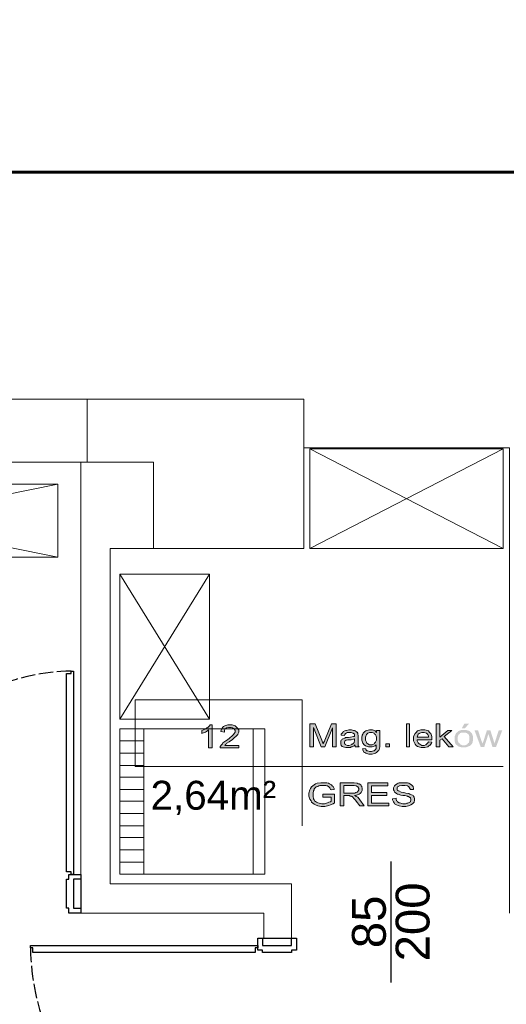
# Model space of a CAD drawing. Header units: millimetres. Extents: x 126553 to 403692, y -95821 to 38049.
# Tile 199 of 256: x 221939 to 222140, y 13197 to 13604. Entities that reach past the tile are written whole.
import ezdxf
from ezdxf import colors
from ezdxf.entities.mleader import LeaderData, LeaderLine
from ezdxf.enums import TextEntityAlignment as Align
from ezdxf.math import Vec2, Vec3

# ---------------------------------------------------------------- set-up
doc = ezdxf.new("R2010")
doc.units = ezdxf.units.MM
doc.linetypes.add('ACAD_ISO02W100', pattern=[15, 12, -3])
for name, color, linetype, lineweight in [('_(04 SREDNIA)', 7, 'Continuous', 25), ('_(06 GRUBA)', 7, 'Continuous', 40), ('A4_opis stolarki dla drzwi parametrycznych', 101, 'Continuous', 13), ('ewakaucja', 3, 'Continuous', 50), ('OKNA', 7, 'Continuous', 13), ('opisy', 7, 'Continuous', 18), ('ŚCIANY GRUBE', 7, 'Continuous', 20)]:
    doc.layers.add(name, color=color, linetype=linetype, lineweight=lineweight)
doc.styles.add('A4_opis stolarki dla drzwi parametrycznych', font='arial.ttf')
doc.styles.add('PDF Arial', font='arial.ttf')
doc.styles.add('ROMANS', font='romans.shx', dxfattribs={"width": 0.7})

msp = doc.modelspace()

# ---------------------------------------------------------------- hatches: boundary and pattern name
at = {"layer": 'opisy'}
h = msp.add_hatch(color=0, dxfattribs=at)
h.paths.add_polyline_path([(222058.80449, 13303.69924), (222058.80449, 13313.23988), (222060.92463, 13313.23988), (222063.68082, 13306.45543), (222063.89283, 13306.0314), (222064.10485, 13305.18334), (222064.31686, 13304.97133), (222064.31686, 13305.18334), (222064.74089, 13306.0314), (222064.9529, 13306.45543), (222067.70909, 13313.23988), (222069.61721, 13313.23988), (222069.61721, 13303.69924), (222068.13311, 13303.69924), (222068.13311, 13311.54377), (222064.9529, 13303.69924), (222063.4688, 13303.69924), (222060.28859, 13311.75578), (222060.28859, 13303.69924)], flags=0)
h.paths.add_polyline_path([(222077.24972, 13304.5473), (222077.03771, 13304.12327), (222076.18965, 13303.69924), (222075.76562, 13303.69924), (222075.55361, 13303.48723), (222073.64548, 13303.48723), (222072.58541, 13303.69924), (222072.16138, 13303.91126), (222071.73735, 13304.33529), (222071.52534, 13304.97133), (222071.52534, 13306.24341), (222071.73735, 13306.45543), (222071.94937, 13306.66744), (222072.16138, 13306.87945), (222072.3734, 13307.09147), (222072.58541, 13307.09147), (222073.22145, 13307.30348), (222073.43347, 13307.5155), (222074.70555, 13307.5155), (222075.55361, 13307.72751), (222076.82569, 13307.93953), (222077.24972, 13307.93953), (222077.24972, 13308.36355), (222077.24972, 13308.57557), (222077.03771, 13309.21161), (222076.82569, 13309.21161), (222076.61368, 13309.42362), (222075.76562, 13309.63564), (222074.06951, 13309.63564), (222073.85749, 13309.42362), (222073.43347, 13309.21161), (222073.22145, 13308.78758), (222073.00944, 13308.36355), (222071.73735, 13308.57557), (222071.73735, 13308.9996), (222072.16138, 13309.42362), (222072.3734, 13309.63564), (222072.58541, 13310.05967), (222073.22145, 13310.27168), (222073.64548, 13310.48369), (222073.85749, 13310.48369), (222074.91757, 13310.69571), (222075.97764, 13310.69571), (222076.82569, 13310.48369), (222077.24972, 13310.48369), (222077.46173, 13310.27168), (222077.88576, 13310.05967), (222078.09778, 13309.84765), (222078.30979, 13309.84765), (222078.52181, 13309.42362), (222078.52181, 13308.9996), (222078.73382, 13308.36355), (222078.73382, 13304.12327), (222078.94583, 13303.91126), (222079.15785, 13303.69924), (222077.46173, 13303.69924), (222077.46173, 13304.12327), (222077.24972, 13304.5473)], flags=0)
h.paths.add_polyline_path([(222077.24972, 13307.09147), (222076.82569, 13306.87945), (222075.76562, 13306.66744), (222074.49354, 13306.66744), (222073.85749, 13306.45543), (222073.64548, 13306.45543), (222073.43347, 13306.24341), (222073.22145, 13306.24341), (222073.22145, 13306.0314), (222073.00944, 13305.81938), (222073.00944, 13305.18334), (222073.22145, 13304.75931), (222073.43347, 13304.75931), (222073.64548, 13304.5473), (222074.28152, 13304.33529), (222074.91757, 13304.33529), (222075.76562, 13304.5473), (222075.97764, 13304.75931), (222076.40166, 13304.75931), (222076.82569, 13305.18334), (222077.03771, 13305.39536), (222077.03771, 13305.60737), (222077.24972, 13306.24341)], flags=0)
h.paths.add_polyline_path([(222080.64195, 13303.0632), (222081.91403, 13302.85119), (222081.91403, 13302.63917), (222082.12604, 13302.21514), (222082.33806, 13302.00313), (222082.76209, 13302.00313), (222083.39813, 13301.79112), (222084.24619, 13301.79112), (222085.09424, 13302.00313), (222085.30626, 13302.00313), (222085.51827, 13302.21514), (222085.9423, 13302.63917), (222086.15431, 13303.0632), (222086.15431, 13304.5473), (222085.73028, 13304.12327), (222084.4582, 13303.69924), (222082.9741, 13303.69924), (222081.70202, 13304.12327), (222081.27799, 13304.5473), (222080.64195, 13305.18334), (222080.21792, 13306.45543), (222080.21792, 13307.5155), (222080.42993, 13308.57557), (222080.64195, 13308.9996), (222080.85396, 13309.42362), (222081.49, 13310.05967), (222081.91403, 13310.27168), (222082.33806, 13310.48369), (222083.39813, 13310.69571), (222084.67021, 13310.69571), (222085.73028, 13310.27168), (222086.36633, 13309.63564), (222086.36633, 13310.48369), (222087.63841, 13310.48369), (222087.63841, 13303.69924), (222087.4264, 13302.63917), (222087.21438, 13302.21514), (222087.00237, 13302.00313), (222086.36633, 13301.36709), (222085.9423, 13301.15507), (222085.51827, 13300.94306), (222084.4582, 13300.73105), (222083.18612, 13300.73105), (222081.91403, 13301.15507), (222081.49, 13301.36709), (222081.06597, 13301.5791), (222080.64195, 13302.42716), (222080.64195, 13303.0632)], flags=0)
h.paths.add_polyline_path([(222081.70202, 13307.09147), (222081.70202, 13306.45543), (222082.12604, 13305.60737), (222082.33806, 13305.18334), (222082.76209, 13304.97133), (222083.39813, 13304.5473), (222084.4582, 13304.5473), (222085.30626, 13304.97133), (222085.51827, 13305.18334), (222085.9423, 13305.60737), (222086.36633, 13306.45543), (222086.36633, 13307.72751), (222085.9423, 13308.78758), (222085.51827, 13308.9996), (222085.30626, 13309.42362), (222084.4582, 13309.63564), (222083.39813, 13309.63564), (222082.76209, 13309.42362), (222082.33806, 13308.9996), (222082.12604, 13308.78758), (222081.70202, 13307.72751), (222081.70202, 13307.09147)], flags=0)
h.paths.add_polyline_path([(222090.18258, 13303.69924), (222090.18258, 13304.97133), (222091.66668, 13304.97133), (222091.66668, 13303.69924)], flags=0)
h.paths.add_polyline_path([(222098.66315, 13303.69924), (222098.66315, 13313.23988), (222099.93523, 13313.23988), (222099.93523, 13303.69924)], flags=0)
h.paths.add_polyline_path([(222107.77975, 13305.81938), (222109.26385, 13305.60737), (222109.05184, 13305.18334), (222108.41579, 13304.33529), (222107.99177, 13304.12327), (222107.56774, 13303.69924), (222106.29565, 13303.48723), (222104.81155, 13303.48723), (222103.32746, 13303.91126), (222102.69141, 13304.33529), (222102.26739, 13304.75931), (222101.63134, 13306.24341), (222101.63134, 13307.93953), (222102.26739, 13309.21161), (222102.69141, 13309.63564), (222103.32746, 13310.27168), (222104.59954, 13310.69571), (222106.29565, 13310.69571), (222107.77975, 13310.27168), (222108.20378, 13309.63564), (222108.83982, 13309.21161), (222109.26385, 13307.93953), (222109.26385, 13307.09147), (222109.26385, 13306.66744), (222103.11544, 13306.66744), (222103.11544, 13306.24341), (222103.53947, 13305.39536), (222103.9635, 13304.97133), (222104.17551, 13304.75931), (222105.02357, 13304.33529), (222106.08364, 13304.33529), (222106.71968, 13304.5473), (222106.9317, 13304.75931), (222107.14371, 13304.97133), (222107.56774, 13305.39536), (222107.77975, 13305.81938)], flags=0)
h.paths.add_polyline_path([(222103.11544, 13307.72751), (222107.77975, 13307.72751), (222107.77975, 13308.15154), (222107.56774, 13308.78758), (222107.35572, 13308.9996), (222106.9317, 13309.42362), (222106.08364, 13309.63564), (222105.02357, 13309.63564), (222104.17551, 13309.42362), (222103.9635, 13309.21161), (222103.53947, 13308.9996), (222103.32746, 13308.15154), (222103.11544, 13307.72751)], flags=0)
h.paths.add_polyline_path([(222110.95996, 13303.69924), (222110.95996, 13313.23988), (222112.44406, 13313.23988), (222112.44406, 13307.72751), (222115.83629, 13310.48369), (222117.5324, 13310.48369), (222114.35219, 13307.93953), (222117.95643, 13303.69924), (222116.26032, 13303.69924), (222113.50413, 13307.09147), (222112.44406, 13306.45543), (222112.44406, 13303.69924)], flags=0)
h.paths.add_polyline_path([(222118.59247, 13307.09147), (222118.59247, 13307.93953), (222119.22851, 13309.42362), (222119.86456, 13309.84765), (222120.28858, 13310.27168), (222121.56067, 13310.69571), (222123.25678, 13310.69571), (222124.74088, 13310.27168), (222125.16491, 13309.84765), (222125.80095, 13309.21161), (222126.22498, 13307.93953), (222126.22498, 13306.45543), (222126.01297, 13305.39536), (222125.80095, 13304.97133), (222125.58894, 13304.75931), (222124.95289, 13304.12327), (222124.31685, 13303.91126), (222123.89282, 13303.69924), (222123.04477, 13303.48723), (222121.56067, 13303.48723), (222120.07657, 13303.91126), (222119.65254, 13304.33529), (222119.0165, 13304.75931), (222118.59247, 13306.24341), (222118.59247, 13307.09147)], flags=0)
h.paths.add_polyline_path([(222119.86456, 13307.09147), (222119.86456, 13306.45543), (222120.28858, 13305.39536), (222120.71261, 13305.18334), (222120.92463, 13304.75931), (222121.77268, 13304.33529), (222122.83275, 13304.33529), (222123.89282, 13304.75931), (222124.10484, 13305.18334), (222124.52887, 13305.39536), (222124.74088, 13306.45543), (222124.74088, 13307.72751), (222124.52887, 13308.78758), (222124.10484, 13308.9996), (222123.68081, 13309.42362), (222122.83275, 13309.63564), (222121.77268, 13309.63564), (222120.92463, 13309.42362), (222120.71261, 13308.9996), (222120.28858, 13308.78758), (222119.86456, 13307.72751), (222119.86456, 13307.09147)], flags=0)
h.paths.add_polyline_path([(222121.56067, 13311.33175), (222122.62074, 13313.23988), (222124.52887, 13313.23988), (222122.83275, 13311.33175)], flags=0)
h.paths.add_polyline_path([(222129.40519, 13303.69924), (222126.86102, 13310.48369), (222128.34512, 13310.48369), (222129.6172, 13306.45543), (222130.25325, 13304.97133), (222130.25325, 13305.18334), (222130.46526, 13305.81938), (222130.67728, 13306.45543), (222131.94936, 13310.48369), (222133.43346, 13310.48369), (222134.70554, 13306.45543), (222135.12957, 13305.18334), (222135.5536, 13306.45543), (222136.82568, 13310.48369), (222138.30978, 13310.48369), (222135.76561, 13303.69924), (222134.28152, 13303.69924), (222133.00943, 13307.72751), (222132.5854, 13308.9996), (222130.88929, 13303.69924)], flags=0)
h = msp.add_hatch(color=0, dxfattribs=at)
h.paths.add_polyline_path([(222018.3098, 13303.27522), (222016.8257, 13303.27522), (222016.8257, 13310.69571), (222016.61369, 13310.48369), (222015.97764, 13310.05967), (222015.55362, 13309.84765), (222015.12959, 13309.63564), (222014.28153, 13309.42362), (222014.06952, 13309.21161), (222014.06952, 13310.48369), (222014.70556, 13310.69571), (222015.76563, 13311.11974), (222016.18966, 13311.54377), (222016.61369, 13311.75578), (222017.24973, 13312.39182), (222017.46174, 13312.81585), (222018.3098, 13312.81585)], flags=0)
h.paths.add_polyline_path([(222029.33453, 13304.33529), (222029.33453, 13303.27522), (222021.70202, 13303.27522), (222021.70202, 13303.91126), (222021.91404, 13304.12327), (222021.91404, 13304.33529), (222022.55008, 13304.97133), (222022.76209, 13305.39536), (222023.18612, 13305.60737), (222024.03418, 13306.24341), (222024.67022, 13306.66744), (222025.51828, 13307.30348), (222026.79036, 13308.36355), (222027.21439, 13308.78758), (222027.42641, 13309.21161), (222027.85043, 13309.84765), (222027.85043, 13310.48369), (222027.42641, 13311.11974), (222027.21439, 13311.33175), (222026.79036, 13311.54377), (222026.15432, 13311.75578), (222025.09425, 13311.75578), (222024.24619, 13311.54377), (222024.03418, 13311.33175), (222023.61015, 13311.11974), (222023.39814, 13310.27168), (222023.39814, 13309.84765), (222021.91404, 13310.05967), (222022.12605, 13310.69571), (222022.55008, 13311.75578), (222022.97411, 13312.17981), (222023.61015, 13312.39182), (222024.88224, 13312.81585), (222026.57835, 13312.81585), (222027.85043, 13312.39182), (222028.27446, 13311.96779), (222028.69849, 13311.54377), (222029.33453, 13310.69571), (222029.33453, 13309.84765), (222029.12252, 13309.21161), (222028.9105, 13308.9996), (222028.9105, 13308.78758), (222028.27446, 13308.15154), (222028.06245, 13307.93953), (222027.63842, 13307.5155), (222026.57835, 13306.66744), (222025.94231, 13306.24341), (222025.30626, 13305.81938), (222024.45821, 13305.18334), (222024.24619, 13304.97133), (222024.03418, 13304.75931), (222023.82217, 13304.5473), (222023.61015, 13304.33529)], flags=0)
h = msp.add_hatch(color=0, dxfattribs=at)
h.paths.add_polyline_path([(222064.10485, 13282.92186), (222064.10485, 13284.19395), (222068.98117, 13284.19395), (222068.98117, 13280.58971), (222068.34513, 13280.16568), (222067.28506, 13279.74165), (222066.64902, 13279.52964), (222066.01297, 13279.31762), (222064.9529, 13279.10561), (222063.4688, 13279.10561), (222061.9847, 13279.31762), (222061.13665, 13279.74165), (222060.50061, 13279.95366), (222059.44054, 13280.80172), (222059.22852, 13281.43776), (222058.80449, 13282.0738), (222058.38046, 13283.34589), (222058.38046, 13284.61797), (222058.80449, 13285.89006), (222059.01651, 13286.5261), (222059.44054, 13287.16214), (222060.50061, 13288.0102), (222061.13665, 13288.43423), (222061.77269, 13288.64624), (222063.25679, 13288.85826), (222065.80096, 13288.85826), (222066.437, 13288.64624), (222066.86103, 13288.43423), (222067.70909, 13288.0102), (222067.9211, 13287.58617), (222068.34513, 13287.37416), (222068.76916, 13286.5261), (222068.76916, 13286.10207), (222067.49707, 13285.89006), (222067.28506, 13286.10207), (222067.07304, 13286.73811), (222066.86103, 13286.95013), (222066.64902, 13287.16214), (222066.01297, 13287.58617), (222065.80096, 13287.58617), (222065.37693, 13287.79819), (222062.83276, 13287.79819), (222062.40873, 13287.58617), (222061.9847, 13287.37416), (222061.34866, 13287.16214), (222061.13665, 13286.95013), (222060.92463, 13286.73811), (222060.50061, 13286.31409), (222060.50061, 13285.89006), (222060.28859, 13285.46603), (222060.07658, 13284.61797), (222060.07658, 13283.34589), (222060.28859, 13282.28582), (222060.50061, 13281.86179), (222060.71262, 13281.43776), (222061.56068, 13280.80172), (222061.9847, 13280.58971), (222062.62075, 13280.37769), (222063.68082, 13280.16568), (222064.74089, 13280.16568), (222065.58894, 13280.37769), (222066.01297, 13280.58971), (222066.64902, 13280.80172), (222067.28506, 13281.01373), (222067.49707, 13281.22575), (222067.49707, 13282.92186)], flags=0)
h.paths.add_polyline_path([(222071.31333, 13279.31762), (222071.31333, 13288.85826), (222077.03771, 13288.85826), (222078.30979, 13288.64624), (222078.73382, 13288.43423), (222079.15785, 13288.43423), (222079.79389, 13288.0102), (222080.0059, 13287.58617), (222080.21792, 13287.37416), (222080.42993, 13286.5261), (222080.42993, 13285.67804), (222080.0059, 13284.82999), (222079.58188, 13284.40596), (222079.15785, 13284.19395), (222078.09778, 13283.76992), (222077.24972, 13283.5579), (222077.46173, 13283.5579), (222077.88576, 13283.13387), (222078.09778, 13283.13387), (222078.52181, 13282.92186), (222079.15785, 13282.28582), (222079.36986, 13281.86179), (222081.27799, 13279.31762), (222079.36986, 13279.31762), (222077.88576, 13281.22575), (222077.67375, 13281.64978), (222077.03771, 13282.28582), (222076.82569, 13282.49783), (222076.61368, 13282.70985), (222076.18965, 13283.13387), (222075.97764, 13283.13387), (222075.97764, 13283.34589), (222075.34159, 13283.34589), (222075.34159, 13283.5579), (222072.79742, 13283.5579), (222072.79742, 13279.31762)], flags=0)
h.paths.add_polyline_path([(222072.79742, 13284.61797), (222077.46173, 13284.61797), (222077.67375, 13284.82999), (222077.88576, 13284.82999), (222078.30979, 13285.042), (222078.52181, 13285.25402), (222078.73382, 13285.46603), (222078.94583, 13285.89006), (222078.94583, 13286.5261), (222078.52181, 13287.16214), (222078.30979, 13287.37416), (222077.88576, 13287.58617), (222077.03771, 13287.79819), (222072.79742, 13287.79819)], flags=0)
h.paths.add_polyline_path([(222082.76209, 13279.31762), (222082.76209, 13288.85826), (222091.03064, 13288.85826), (222091.03064, 13287.58617), (222084.24619, 13287.58617), (222084.24619, 13284.82999), (222090.60661, 13284.82999), (222090.60661, 13283.5579), (222084.24619, 13283.5579), (222084.24619, 13280.37769), (222091.45467, 13280.37769), (222091.45467, 13279.31762)], flags=0)
h.paths.add_polyline_path([(222092.93876, 13282.28582), (222094.42286, 13282.49783), (222094.42286, 13282.0738), (222094.63488, 13281.43776), (222094.84689, 13281.22575), (222095.05891, 13281.01373), (222095.69495, 13280.58971), (222095.90696, 13280.58971), (222096.33099, 13280.37769), (222097.17905, 13280.16568), (222098.23912, 13280.16568), (222098.87516, 13280.37769), (222099.29919, 13280.37769), (222099.5112, 13280.58971), (222100.14724, 13280.80172), (222100.35926, 13281.01373), (222100.35926, 13281.22575), (222100.57127, 13281.64978), (222100.57127, 13282.0738), (222100.35926, 13282.49783), (222100.35926, 13282.70985), (222100.14724, 13282.70985), (222099.5112, 13283.13387), (222099.29919, 13283.13387), (222099.08717, 13283.34589), (222098.0271, 13283.5579), (222097.17905, 13283.5579), (222096.33099, 13283.76992), (222095.27092, 13284.19395), (222095.05891, 13284.19395), (222094.63488, 13284.40596), (222093.99883, 13284.82999), (222093.78682, 13285.042), (222093.57481, 13285.46603), (222093.36279, 13285.89006), (222093.36279, 13286.73811), (222093.57481, 13287.37416), (222093.78682, 13287.58617), (222094.21085, 13288.0102), (222094.84689, 13288.43423), (222095.27092, 13288.64624), (222095.69495, 13288.85826), (222099.08717, 13288.85826), (222099.72322, 13288.64624), (222100.14724, 13288.43423), (222100.78329, 13288.0102), (222101.20731, 13287.58617), (222101.41933, 13287.37416), (222101.63134, 13286.5261), (222101.63134, 13286.10207), (222100.35926, 13286.10207), (222100.14724, 13286.5261), (222099.72322, 13287.16214), (222099.5112, 13287.37416), (222099.08717, 13287.58617), (222098.0271, 13287.79819), (222096.75502, 13287.79819), (222095.69495, 13287.58617), (222095.48293, 13287.37416), (222095.05891, 13287.16214), (222094.84689, 13286.73811), (222094.84689, 13286.10207), (222095.05891, 13285.67804), (222095.27092, 13285.46603), (222095.48293, 13285.46603), (222096.543, 13285.042), (222097.60307, 13284.82999), (222098.45113, 13284.61797), (222099.72322, 13284.40596), (222100.14724, 13284.19395), (222100.57127, 13283.98193), (222101.41933, 13283.5579), (222101.63134, 13283.34589), (222101.84336, 13282.92186), (222102.05537, 13282.28582), (222102.05537, 13281.64978), (222101.84336, 13280.80172), (222101.63134, 13280.58971), (222101.20731, 13280.16568), (222100.57127, 13279.74165), (222099.93523, 13279.52964), (222099.5112, 13279.31762), (222098.45113, 13279.10561), (222096.96703, 13279.10561), (222095.69495, 13279.31762), (222095.27092, 13279.52964), (222094.63488, 13279.74165), (222093.78682, 13280.16568), (222093.57481, 13280.58971), (222093.36279, 13281.01373), (222092.93876, 13281.86179), (222092.93876, 13282.28582)], flags=0)

# ---------------------------------------------------------------- linework, layer by layer
for p, q in [((221964.03419, 13249.00667), (221964.03419, 13237.00667)), ((222039.17199, 13224.6392), (222051.17199, 13224.6392))]:
    msp.add_line(p, q)
for points in [[(221961.03419, 13251.00667), (221960.03419, 13251.00667), (221960.03419, 13252.00667), (221958.03419, 13252.00667), (221958.03419, 13334.00707), (221960.03419, 13334.00707), (221960.03419, 13335.00665), (221961.03419, 13335.00665)], [(221958.03419, 13237.00667), (221958.03419, 13249.00667), (221959.03419, 13249.00667), (221959.03419, 13251.00667), (221964.03419, 13251.00667), (221964.03419, 13249.00667), (221961.03419, 13249.00667), (221961.03419, 13237.00667), (221964.03419, 13237.00667), (221964.03419, 13235.00667), (221959.03419, 13235.00667), (221959.03419, 13237.00667)], [(222051.17199, 13218.6392), (222039.17199, 13218.6392), (222039.17199, 13219.6392), (222037.17199, 13219.6392), (222037.17199, 13224.6392), (222039.17199, 13224.6392), (222039.17199, 13221.6392), (222051.17199, 13221.6392), (222051.17199, 13224.6392), (222053.17199, 13224.6392), (222053.17199, 13219.6392), (222051.17199, 13219.6392)], [(222037.17199, 13221.6392), (222037.17199, 13220.6392), (222036.17199, 13220.6392), (222036.17199, 13218.6392), (221944.17159, 13218.6392), (221944.17159, 13220.6392), (221943.17201, 13220.6392), (221943.17201, 13221.6392)]]:
    msp.add_lwpolyline(points, close=True)
at = {"linetype": 'ACAD_ISO02W100', "ltscale": 0.5}
for centre, radius, start, end in [((221961.03588, 13251.01096), 84.00169, 90.6832478, 180.002921), ((222037.30071, 13221.70194), 94.13472, 180.6468622, 269.9216533)]:
    msp.add_arc(centre, radius, start, end, dxfattribs=at)
at = {"layer": '_(04 SREDNIA)'}
msp.add_lwpolyline([(222092.23517, 13256.35231), (222092.23517, 13237.35231), (222092.23517, 13225.35231), (222092.23517, 13206.35231)], dxfattribs=at)
at = {"layer": 'ewakaucja', "color": 3, "lineweight": 60}
msp.add_lwpolyline([(223052.62877, 13541.31617), (221736.83068, 13541.31617)], dxfattribs=at)
at = {"layer": 'OKNA', "color": 0}
for points in [[(221954.49355, 13382.14446), (221804.38756, 13412.25047), (221954.49355, 13412.25047), (221954.49355, 13382.14446), (221804.38756, 13382.14446), (221804.38756, 13412.25047), (221804.38756, 13382.14446)], [(221805.23562, 13382.14446), (221954.49355, 13412.25047)]]:
    msp.add_lwpolyline(points, dxfattribs=at)
at = {"layer": 'opisy', "color": 0}
for points in [[(221986.50768, 13323.20454), (222055.62428, 13323.20454), (222055.62428, 13295.64271), (221986.50768, 13295.64271)], [(222058.80449, 13303.69924), (222058.80449, 13313.23988), (222060.92463, 13313.23988), (222063.68082, 13306.45543), (222063.89283, 13306.0314), (222064.10485, 13305.18334), (222064.31686, 13304.97133), (222064.31686, 13305.18334), (222064.74089, 13306.0314), (222064.9529, 13306.45543), (222067.70909, 13313.23988), (222069.61721, 13313.23988), (222069.61721, 13303.69924), (222068.13311, 13303.69924), (222068.13311, 13311.54377), (222064.9529, 13303.69924), (222063.4688, 13303.69924), (222060.28859, 13311.75578), (222060.28859, 13303.69924)], [(222098.66315, 13303.69924), (222098.66315, 13313.23988), (222099.93523, 13313.23988), (222099.93523, 13303.69924)], [(222110.95996, 13303.69924), (222110.95996, 13313.23988), (222112.44406, 13313.23988), (222112.44406, 13307.72751), (222115.83629, 13310.48369), (222117.5324, 13310.48369), (222114.35219, 13307.93953), (222117.95643, 13303.69924), (222116.26032, 13303.69924), (222113.50413, 13307.09147), (222112.44406, 13306.45543), (222112.44406, 13303.69924)], [(222018.3098, 13303.27522), (222016.8257, 13303.27522), (222016.8257, 13310.69571), (222016.61369, 13310.48369), (222015.97764, 13310.05967), (222015.55362, 13309.84765), (222015.12959, 13309.63564), (222014.28153, 13309.42362), (222014.06952, 13309.21161), (222014.06952, 13310.48369), (222014.70556, 13310.69571), (222015.76563, 13311.11974), (222016.18966, 13311.54377), (222016.61369, 13311.75578), (222017.24973, 13312.39182), (222017.46174, 13312.81585), (222018.3098, 13312.81585)], [(222029.33453, 13304.33529), (222029.33453, 13303.27522), (222021.70202, 13303.27522), (222021.70202, 13303.91126), (222021.91404, 13304.12327), (222021.91404, 13304.33529), (222022.55008, 13304.97133), (222022.76209, 13305.39536), (222023.18612, 13305.60737), (222024.03418, 13306.24341), (222024.67022, 13306.66744), (222025.51828, 13307.30348), (222026.79036, 13308.36355), (222027.21439, 13308.78758), (222027.42641, 13309.21161), (222027.85043, 13309.84765), (222027.85043, 13310.48369), (222027.42641, 13311.11974), (222027.21439, 13311.33175), (222026.79036, 13311.54377), (222026.15432, 13311.75578), (222025.09425, 13311.75578), (222024.24619, 13311.54377), (222024.03418, 13311.33175), (222023.61015, 13311.11974), (222023.39814, 13310.27168), (222023.39814, 13309.84765), (222021.91404, 13310.05967), (222022.12605, 13310.69571), (222022.55008, 13311.75578), (222022.97411, 13312.17981), (222023.61015, 13312.39182), (222024.88224, 13312.81585), (222026.57835, 13312.81585), (222027.85043, 13312.39182), (222028.27446, 13311.96779), (222028.69849, 13311.54377), (222029.33453, 13310.69571), (222029.33453, 13309.84765), (222029.12252, 13309.21161), (222028.9105, 13308.9996), (222028.9105, 13308.78758), (222028.27446, 13308.15154), (222028.06245, 13307.93953), (222027.63842, 13307.5155), (222026.57835, 13306.66744), (222025.94231, 13306.24341), (222025.30626, 13305.81938), (222024.45821, 13305.18334), (222024.24619, 13304.97133), (222024.03418, 13304.75931), (222023.82217, 13304.5473), (222023.61015, 13304.33529)], [(222077.24972, 13304.5473), (222077.03771, 13304.12327), (222076.18965, 13303.69924), (222075.76562, 13303.69924), (222075.55361, 13303.48723), (222073.64548, 13303.48723), (222072.58541, 13303.69924), (222072.16138, 13303.91126), (222071.73735, 13304.33529), (222071.52534, 13304.97133), (222071.52534, 13306.24341), (222071.73735, 13306.45543), (222071.94937, 13306.66744), (222072.16138, 13306.87945), (222072.3734, 13307.09147), (222072.58541, 13307.09147), (222073.22145, 13307.30348), (222073.43347, 13307.5155), (222074.70555, 13307.5155), (222075.55361, 13307.72751), (222076.82569, 13307.93953), (222077.24972, 13307.93953), (222077.24972, 13308.36355), (222077.24972, 13308.57557), (222077.03771, 13309.21161), (222076.82569, 13309.21161), (222076.61368, 13309.42362), (222075.76562, 13309.63564), (222074.06951, 13309.63564), (222073.85749, 13309.42362), (222073.43347, 13309.21161), (222073.22145, 13308.78758), (222073.00944, 13308.36355), (222071.73735, 13308.57557), (222071.73735, 13308.9996), (222072.16138, 13309.42362), (222072.3734, 13309.63564), (222072.58541, 13310.05967), (222073.22145, 13310.27168), (222073.64548, 13310.48369), (222073.85749, 13310.48369), (222074.91757, 13310.69571), (222075.97764, 13310.69571), (222076.82569, 13310.48369), (222077.24972, 13310.48369), (222077.46173, 13310.27168), (222077.88576, 13310.05967), (222078.09778, 13309.84765), (222078.30979, 13309.84765), (222078.52181, 13309.42362), (222078.52181, 13308.9996), (222078.73382, 13308.36355), (222078.73382, 13304.12327), (222078.94583, 13303.91126), (222079.15785, 13303.69924), (222077.46173, 13303.69924), (222077.46173, 13304.12327)], [(222080.64195, 13303.0632), (222081.91403, 13302.85119), (222081.91403, 13302.63917), (222082.12604, 13302.21514), (222082.33806, 13302.00313), (222082.76209, 13302.00313), (222083.39813, 13301.79112), (222084.24619, 13301.79112), (222085.09424, 13302.00313), (222085.30626, 13302.00313), (222085.51827, 13302.21514), (222085.9423, 13302.63917), (222086.15431, 13303.0632), (222086.15431, 13304.5473), (222085.73028, 13304.12327), (222084.4582, 13303.69924), (222082.9741, 13303.69924), (222081.70202, 13304.12327), (222081.27799, 13304.5473), (222080.64195, 13305.18334), (222080.21792, 13306.45543), (222080.21792, 13307.5155), (222080.42993, 13308.57557), (222080.64195, 13308.9996), (222080.85396, 13309.42362), (222081.49, 13310.05967), (222081.91403, 13310.27168), (222082.33806, 13310.48369), (222083.39813, 13310.69571), (222084.67021, 13310.69571), (222085.73028, 13310.27168), (222086.36633, 13309.63564), (222086.36633, 13310.48369), (222087.63841, 13310.48369), (222087.63841, 13303.69924), (222087.4264, 13302.63917), (222087.21438, 13302.21514), (222087.00237, 13302.00313), (222086.36633, 13301.36709), (222085.9423, 13301.15507), (222085.51827, 13300.94306), (222084.4582, 13300.73105), (222083.18612, 13300.73105), (222081.91403, 13301.15507), (222081.49, 13301.36709), (222081.06597, 13301.5791), (222080.64195, 13302.42716)], [(222081.70202, 13307.09147), (222081.70202, 13306.45543), (222082.12604, 13305.60737), (222082.33806, 13305.18334), (222082.76209, 13304.97133), (222083.39813, 13304.5473), (222084.4582, 13304.5473), (222085.30626, 13304.97133), (222085.51827, 13305.18334), (222085.9423, 13305.60737), (222086.36633, 13306.45543), (222086.36633, 13307.72751), (222085.9423, 13308.78758), (222085.51827, 13308.9996), (222085.30626, 13309.42362), (222084.4582, 13309.63564), (222083.39813, 13309.63564), (222082.76209, 13309.42362), (222082.33806, 13308.9996), (222082.12604, 13308.78758), (222081.70202, 13307.72751)], [(222107.77975, 13305.81938), (222109.26385, 13305.60737), (222109.05184, 13305.18334), (222108.41579, 13304.33529), (222107.99177, 13304.12327), (222107.56774, 13303.69924), (222106.29565, 13303.48723), (222104.81155, 13303.48723), (222103.32746, 13303.91126), (222102.69141, 13304.33529), (222102.26739, 13304.75931), (222101.63134, 13306.24341), (222101.63134, 13307.93953), (222102.26739, 13309.21161), (222102.69141, 13309.63564), (222103.32746, 13310.27168), (222104.59954, 13310.69571), (222106.29565, 13310.69571), (222107.77975, 13310.27168), (222108.20378, 13309.63564), (222108.83982, 13309.21161), (222109.26385, 13307.93953), (222109.26385, 13307.09147), (222109.26385, 13306.66744), (222103.11544, 13306.66744), (222103.11544, 13306.24341), (222103.53947, 13305.39536), (222103.9635, 13304.97133), (222104.17551, 13304.75931), (222105.02357, 13304.33529), (222106.08364, 13304.33529), (222106.71968, 13304.5473), (222106.9317, 13304.75931), (222107.14371, 13304.97133), (222107.56774, 13305.39536)], [(222103.11544, 13307.72751), (222107.77975, 13307.72751), (222107.77975, 13308.15154), (222107.56774, 13308.78758), (222107.35572, 13308.9996), (222106.9317, 13309.42362), (222106.08364, 13309.63564), (222105.02357, 13309.63564), (222104.17551, 13309.42362), (222103.9635, 13309.21161), (222103.53947, 13308.9996), (222103.32746, 13308.15154)], [(222077.24972, 13307.09147), (222076.82569, 13306.87945), (222075.76562, 13306.66744), (222074.49354, 13306.66744), (222073.85749, 13306.45543), (222073.64548, 13306.45543), (222073.43347, 13306.24341), (222073.22145, 13306.24341), (222073.22145, 13306.0314), (222073.00944, 13305.81938), (222073.00944, 13305.18334), (222073.22145, 13304.75931), (222073.43347, 13304.75931), (222073.64548, 13304.5473), (222074.28152, 13304.33529), (222074.91757, 13304.33529), (222075.76562, 13304.5473), (222075.97764, 13304.75931), (222076.40166, 13304.75931), (222076.82569, 13305.18334), (222077.03771, 13305.39536), (222077.03771, 13305.60737), (222077.24972, 13306.24341)], [(222090.18258, 13303.69924), (222090.18258, 13304.97133), (222091.66668, 13304.97133), (222091.66668, 13303.69924)], [(222064.10485, 13282.92186), (222064.10485, 13284.19395), (222068.98117, 13284.19395), (222068.98117, 13280.58971), (222068.34513, 13280.16568), (222067.28506, 13279.74165), (222066.64902, 13279.52964), (222066.01297, 13279.31762), (222064.9529, 13279.10561), (222063.4688, 13279.10561), (222061.9847, 13279.31762), (222061.13665, 13279.74165), (222060.50061, 13279.95366), (222059.44054, 13280.80172), (222059.22852, 13281.43776), (222058.80449, 13282.0738), (222058.38046, 13283.34589), (222058.38046, 13284.61797), (222058.80449, 13285.89006), (222059.01651, 13286.5261), (222059.44054, 13287.16214), (222060.50061, 13288.0102), (222061.13665, 13288.43423), (222061.77269, 13288.64624), (222063.25679, 13288.85826), (222065.80096, 13288.85826), (222066.437, 13288.64624), (222066.86103, 13288.43423), (222067.70909, 13288.0102), (222067.9211, 13287.58617), (222068.34513, 13287.37416), (222068.76916, 13286.5261), (222068.76916, 13286.10207), (222067.49707, 13285.89006), (222067.28506, 13286.10207), (222067.07304, 13286.73811), (222066.86103, 13286.95013), (222066.64902, 13287.16214), (222066.01297, 13287.58617), (222065.80096, 13287.58617), (222065.37693, 13287.79819), (222062.83276, 13287.79819), (222062.40873, 13287.58617), (222061.9847, 13287.37416), (222061.34866, 13287.16214), (222061.13665, 13286.95013), (222060.92463, 13286.73811), (222060.50061, 13286.31409), (222060.50061, 13285.89006), (222060.28859, 13285.46603), (222060.07658, 13284.61797), (222060.07658, 13283.34589), (222060.28859, 13282.28582), (222060.50061, 13281.86179), (222060.71262, 13281.43776), (222061.56068, 13280.80172), (222061.9847, 13280.58971), (222062.62075, 13280.37769), (222063.68082, 13280.16568), (222064.74089, 13280.16568), (222065.58894, 13280.37769), (222066.01297, 13280.58971), (222066.64902, 13280.80172), (222067.28506, 13281.01373), (222067.49707, 13281.22575), (222067.49707, 13282.92186)], [(222071.31333, 13279.31762), (222071.31333, 13288.85826), (222077.03771, 13288.85826), (222078.30979, 13288.64624), (222078.73382, 13288.43423), (222079.15785, 13288.43423), (222079.79389, 13288.0102), (222080.0059, 13287.58617), (222080.21792, 13287.37416), (222080.42993, 13286.5261), (222080.42993, 13285.67804), (222080.0059, 13284.82999), (222079.58188, 13284.40596), (222079.15785, 13284.19395), (222078.09778, 13283.76992), (222077.24972, 13283.5579), (222077.46173, 13283.5579), (222077.88576, 13283.13387), (222078.09778, 13283.13387), (222078.52181, 13282.92186), (222079.15785, 13282.28582), (222079.36986, 13281.86179), (222081.27799, 13279.31762), (222079.36986, 13279.31762), (222077.88576, 13281.22575), (222077.67375, 13281.64978), (222077.03771, 13282.28582), (222076.82569, 13282.49783), (222076.61368, 13282.70985), (222076.18965, 13283.13387), (222075.97764, 13283.13387), (222075.97764, 13283.34589), (222075.34159, 13283.34589), (222075.34159, 13283.5579), (222072.79742, 13283.5579), (222072.79742, 13279.31762)], [(222082.76209, 13279.31762), (222082.76209, 13288.85826), (222091.03064, 13288.85826), (222091.03064, 13287.58617), (222084.24619, 13287.58617), (222084.24619, 13284.82999), (222090.60661, 13284.82999), (222090.60661, 13283.5579), (222084.24619, 13283.5579), (222084.24619, 13280.37769), (222091.45467, 13280.37769), (222091.45467, 13279.31762)], [(222092.93876, 13282.28582), (222094.42286, 13282.49783), (222094.42286, 13282.0738), (222094.63488, 13281.43776), (222094.84689, 13281.22575), (222095.05891, 13281.01373), (222095.69495, 13280.58971), (222095.90696, 13280.58971), (222096.33099, 13280.37769), (222097.17905, 13280.16568), (222098.23912, 13280.16568), (222098.87516, 13280.37769), (222099.29919, 13280.37769), (222099.5112, 13280.58971), (222100.14724, 13280.80172), (222100.35926, 13281.01373), (222100.35926, 13281.22575), (222100.57127, 13281.64978), (222100.57127, 13282.0738), (222100.35926, 13282.49783), (222100.35926, 13282.70985), (222100.14724, 13282.70985), (222099.5112, 13283.13387), (222099.29919, 13283.13387), (222099.08717, 13283.34589), (222098.0271, 13283.5579), (222097.17905, 13283.5579), (222096.33099, 13283.76992), (222095.27092, 13284.19395), (222095.05891, 13284.19395), (222094.63488, 13284.40596), (222093.99883, 13284.82999), (222093.78682, 13285.042), (222093.57481, 13285.46603), (222093.36279, 13285.89006), (222093.36279, 13286.73811), (222093.57481, 13287.37416), (222093.78682, 13287.58617), (222094.21085, 13288.0102), (222094.84689, 13288.43423), (222095.27092, 13288.64624), (222095.69495, 13288.85826), (222099.08717, 13288.85826), (222099.72322, 13288.64624), (222100.14724, 13288.43423), (222100.78329, 13288.0102), (222101.20731, 13287.58617), (222101.41933, 13287.37416), (222101.63134, 13286.5261), (222101.63134, 13286.10207), (222100.35926, 13286.10207), (222100.14724, 13286.5261), (222099.72322, 13287.16214), (222099.5112, 13287.37416), (222099.08717, 13287.58617), (222098.0271, 13287.79819), (222096.75502, 13287.79819), (222095.69495, 13287.58617), (222095.48293, 13287.37416), (222095.05891, 13287.16214), (222094.84689, 13286.73811), (222094.84689, 13286.10207), (222095.05891, 13285.67804), (222095.27092, 13285.46603), (222095.48293, 13285.46603), (222096.543, 13285.042), (222097.60307, 13284.82999), (222098.45113, 13284.61797), (222099.72322, 13284.40596), (222100.14724, 13284.19395), (222100.57127, 13283.98193), (222101.41933, 13283.5579), (222101.63134, 13283.34589), (222101.84336, 13282.92186), (222102.05537, 13282.28582), (222102.05537, 13281.64978), (222101.84336, 13280.80172), (222101.63134, 13280.58971), (222101.20731, 13280.16568), (222100.57127, 13279.74165), (222099.93523, 13279.52964), (222099.5112, 13279.31762), (222098.45113, 13279.10561), (222096.96703, 13279.10561), (222095.69495, 13279.31762), (222095.27092, 13279.52964), (222094.63488, 13279.74165), (222093.78682, 13280.16568), (222093.57481, 13280.58971), (222093.36279, 13281.01373), (222092.93876, 13281.86179)], [(222072.79742, 13284.61797), (222077.46173, 13284.61797), (222077.67375, 13284.82999), (222077.88576, 13284.82999), (222078.30979, 13285.042), (222078.52181, 13285.25402), (222078.73382, 13285.46603), (222078.94583, 13285.89006), (222078.94583, 13286.5261), (222078.52181, 13287.16214), (222078.30979, 13287.37416), (222077.88576, 13287.58617), (222077.03771, 13287.79819), (222072.79742, 13287.79819)]]:
    msp.add_lwpolyline(points, close=True, dxfattribs=at)
for points in [[(222055.62428, 13296.91479), (222055.62428, 13271.04907)], [(222055.62428, 13295.64271), (222138.73381, 13295.64271)]]:
    msp.add_lwpolyline(points, dxfattribs=at)
at = {"layer": 'ŚCIANY GRUBE', "color": 0}
for points in [[(221866.29568, 13421.36707), (221866.29568, 13447.44481), (221966.57836, 13447.44481), (221966.57836, 13421.36707)], [(222058.80449, 13385.7487), (222138.73381, 13426.87944), (222058.80449, 13426.87944), (222138.73381, 13385.7487)], [(221970.39461, 13421.36707), (221946.43702, 13421.36707)], [(222017.24973, 13375.148), (222017.24973, 13315.14801), (221980.14726, 13375.148), (221980.14726, 13315.14801)]]:
    msp.add_lwpolyline(points, close=True, dxfattribs=at)
for points in [[(221966.57836, 13447.44481), (221966.57836, 13421.36707), (221994.14019, 13421.36707), (221994.14019, 13385.7487), (222006.22499, 13385.7487), (222056.26032, 13385.7487), (222056.26032, 13447.44481), (221966.57836, 13447.44481), (221966.57836, 13421.36707), (221966.57836, 13447.44481), (222056.26032, 13447.44481), (222056.26032, 13427.30347)], [(222141.27798, 13235.00667), (222141.27798, 13236.06674), (222141.27798, 13247.09148), (222141.27798, 13427.30347), (222056.26032, 13427.30347), (222056.26032, 13447.44481)], [(222058.80449, 13385.7487), (222058.80449, 13426.87944)], [(222138.73381, 13426.87944), (222138.73381, 13385.7487)], [(221976.11899, 13247.09148), (221976.11899, 13385.7487), (221994.14019, 13385.7487), (221994.14019, 13421.36707), (221964.03419, 13421.36707), (221964.03419, 13235.00667)], [(221964.03419, 13401.22573), (221964.03419, 13421.36707)], [(221966.57836, 13421.36707), (221994.14019, 13421.36707), (221994.14019, 13385.7487), (222006.22499, 13385.7487)], [(221980.14726, 13375.148), (222017.24973, 13375.148)], [(222017.24973, 13315.14801), (221980.14726, 13315.14801)], [(222040.14725, 13311.11974), (221980.14726, 13311.11974), (221980.14726, 13251.11974), (222040.14725, 13251.11974), (222040.14725, 13311.11974), (222040.14725, 13251.11974), (221980.14726, 13251.11974)], [(221990.11192, 13311.11974), (221990.11192, 13251.11974)], [(222035.27093, 13251.11974), (222035.27093, 13311.11974)], [(221990.11192, 13306.24341), (221980.14726, 13306.24341)], [(221990.11192, 13301.15507), (221980.14726, 13301.15507)], [(221990.11192, 13296.06674), (221980.14726, 13296.06674)], [(221990.11192, 13291.19041), (221980.14726, 13291.19041)], [(221990.11192, 13286.10207), (221980.14726, 13286.10207)], [(221990.11192, 13281.22575), (221980.14726, 13281.22575)], [(221990.11192, 13276.13741), (221980.14726, 13276.13741)], [(221990.11192, 13271.04907), (221980.14726, 13271.04907)], [(221990.11192, 13266.17275), (221980.14726, 13266.17275)], [(221990.11192, 13261.08441), (221980.14726, 13261.08441)], [(221990.11192, 13255.99607), (221980.14726, 13255.99607)], [(221964.03419, 13235.00667), (222039.72322, 13235.00667), (222039.72322, 13224.6392), (222051.17199, 13224.6392), (222051.17199, 13247.09148)], [(222051.17199, 13247.09148), (221976.11899, 13247.09148)]]:
    msp.add_lwpolyline(points, dxfattribs=at)

# ---------------------------------------------------------------- texts
at = {"layer": 'A4_opis stolarki dla drzwi parametrycznych', "color": 7, "style": 'A4_opis stolarki dla drzwi parametrycznych'}
msp.add_text('85', height=14, rotation=90, dxfattribs=at).set_placement((222083.16329, 13231.35231), align=Align.MIDDLE_CENTER)
at = {"layer": 'A4_opis stolarki dla drzwi parametrycznych', "color": 7, "style": 'A4_opis stolarki dla drzwi parametrycznych', "flags": 12}
msp.add_attdef('200', text='200', height=14, rotation=90, dxfattribs=at).set_placement((222101.23517, 13231.35231), align=Align.MIDDLE_CENTER)
at = {"layer": 'opisy', "color": 0, "insert": (221992.86844, 13275.50093), "char_height": 11.953839, "attachment_point": 7, "style": 'PDF Arial'}
msp.add_mtext('2,64m²', dxfattribs=at)

# ---------------------------------------------------------------- leaders
at = {"layer": '_(06 GRUBA)', "color": 5, "lineweight": -2}
ml = msp.add_multileader_mtext('Standard', dxfattribs=at)
ml.set_content('drzwi do wymiany na dymoszczelne (Sm)', color=5, style='ROMANS')
ml.set_leader_properties()
ml.build(insert=Vec2(0, 0))
ml.multileader.update_dxf_attribs({"text_right_attachment_type": 6, "dogleg_length": 0.36, "arrow_head_size": 12, "scale": 3})
ctx = ml.context
ctx.base_point, ctx.scale, ctx.char_height, ctx.arrow_head_size, ctx.landing_gap_size, ctx.plane_origin = Vec3(221452.22815, 12682.82631), 3, 25, 12, 6, Vec3(220961.00787, 12052.15728)
ctx.right_attachment = 6
notes = []
notes.append((ctx, [(0, (1, 1, 0), (221451.14815, 12682.82631), (1, 0), 1.08, [(1, [(221671.45648, 13512.70666), (220552.07672, 13779.75145)], 0, [])])]))
ctx.mtext.insert, ctx.mtext.flow_direction = Vec3(221458.22815, 12699.49298), 5
for ctx, leaders in notes:
    for number, flags, end, landing, length, lines in leaders:
        leader = LeaderData()
        leader.index, (leader.has_last_leader_line, leader.has_dogleg_vector, leader.attachment_direction) = number, flags
        leader.last_leader_point, leader.dogleg_vector, leader.dogleg_length = Vec3(end), Vec3(landing), length
        for number, points, colour, breaks in lines:
            line = LeaderLine()
            line.index, line.vertices, line.color, line.breaks = number, Vec3.list(points), colors.encode_raw_color(colour), breaks
            leader.lines.append(line)
        ctx.leaders.append(leader)

doc.saveas('drawing.dxf')
